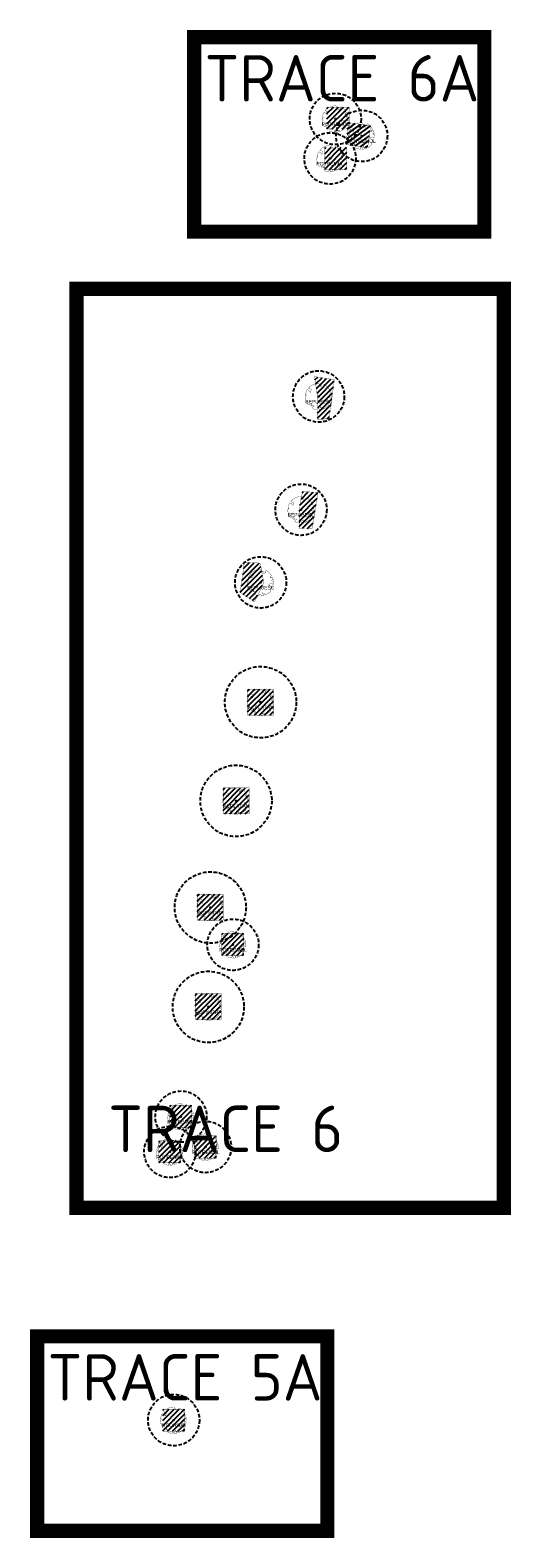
# Model space of a CAD drawing. Header units: metres. Extents: x 125971 to 135882, y 397879 to 402194.
# Tile 4 of 13: x 126200 to 126369, y 399383 to 399911. Entities that reach past the tile are written whole.
import ezdxf
from ezdxf.enums import TextEntityAlignment as Align

# ---------------------------------------------------------------- set-up
doc = ezdxf.new("R2010")
doc.units = ezdxf.units.M
doc.linetypes.add('DASHED', pattern=[0.75, 0.5, -0.25])
doc.linetypes.add('HIDDEN', pattern=[0.375, 0.25, -0.125])
for name, color, linetype in [('01-XX-XX-VIEWPORTS', 10, 'DASHED'), ('03_INR_BOMEN_GROOT', 74, 'Continuous'), ('03_INR_BOMEN_GROOT @ 1', 74, 'Continuous'), ('03_INR_BOMEN_GROOT_TEKST', 7, 'Continuous'), ('N-GV-GR-BOOMSPIELGEL-ACPLATAN', 83, 'Continuous'), ('N-GV-GR-BOOMSPIELGEL-BEPUBESC', 83, 'Continuous'), ('N-GV-GR-BOOMSPIELGEL-POPNIGRA', 83, 'Continuous'), ('N-GV-GR-BOOMSPIELGEL-POTREMUL', 83, 'Continuous'), ('N-GV-GR-BOOMSPIELGEL-TICORDAT', 83, 'Continuous'), ('N-GV-GR-GROEIPLAATS BOMEN', 32, 'Continuous'), ('N-GV-GR-GROEIPLAATS BOMEN-A', 32, 'Continuous')]:
    doc.layers.add(name, color=color, linetype=linetype)
doc.styles.add('M_1_1000_PS_2.5MM', font='arial.ttf', dxfattribs={"height": 2.5})
doc.styles.add('NLCS-ISO-M200-T25', font='NLCS-ISO.ttf', dxfattribs={"height": 0.5})

# ---------------------------------------------------------------- blocks, each defined once
blk = doc.blocks.new('INR_BOMEN_GROOT')
at = {"layer": '03_INR_BOMEN_GROOT', "const_width": 0.2}
blk.add_lwpolyline([(-0.8, -8.6), (-0.8, -8.6), (-0.8, -8.7), (-0.8, -8.7), (-0.9, -8.7), (-0.9, -8.7), (-0.9, -8.7), (-0.9, -8.7), (-0.9, -8.7), (-0.9, -8.8), (-0.9, -8.8), (-0.9, -8.8), (-0.9, -8.8), (-0.9, -8.9), (-0.9, -8.9), (-0.9, -9), (-0.9, -9.2, -0.52938), (-1, -9.3, -0.087139), (-4.1, -8.5, -0.372341), (-4.2, -8.2), (-4.3, -7.5), (-4, -7.2), (-3.6, -7.3), (-3.2, -7), (-3.4, -6.6), (-3.8, -6.5), (-5, -6.7), (-5.2, -6.6), (-5.2, -6.3), (-4.9, -6.2), (-4.7, -5.4), (-5, -4.9), (-5.8, -6.1, -0.504641), (-6.2, -5.7, 0.331948), (-6.5, -5.3, 0.282008), (-7.3, -5.5), (-7.2, -5.5, -0.512156), (-7.6, -5.5, -0.16076), (-9.3, 0.1), (-9.1, 0.3), (-9.1, 0.5), (-8.9, 0.6), (-8.9, 0.8), (-8.6, 0.7), (-8.5, 0.9), (-8.9, 1.2), (-9, 1.3), (-9.2, 1.1, -0.106371), (-7.9, 4.8), (-6.8, 4), (-6.6, 4.2), (-6.4, 3.6), (-6, 3.1), (-5.5, 3.1), (-5.5, 3.6), (-5.2, 4.9), (-5.2, 5.1), (-5.5, 5.2), (-7.2, 5.8, -0.236298), (0.4, 9.2, 0.159625), (0.6, 8.7, 0.350802), (0.6, 8.3, -0.504641), (1.1, 8), (1, 7.6), (1.2, 7.2), (1.5, 7.3), (1.5, 7.6), (1.7, 7.7), (2, 7.5), (2.2, 6.4), (2.4, 6.2), (2.8, 6.2), (2.9, 6.7), (3.1, 6.8), (3.2, 7.2), (3.7, 6.9, 0.733583), (3.5, 7.3, -0.861625), (3.4, 7.5, 0.279978), (3.7, 8), (3.7, 8.1, -0.827056), (4, 8.4, -0.116774), (7.6, 4.7), (7.5, 4.7), (7.5, 4.6), (7.4, 4.6), (7.4, 4.6), (7.4, 4.6), (7.3, 4.6), (7.3, 4.5), (6.9, 4), (6.9, 4), (6.9, 4), (6.9, 3.9), (6.9, 3.9), (6.9, 3.9), (6.8, 3.9), (6.8, 3.9), (6.8, 3.8), (6.8, 3.8), (6.8, 3.8), (6.8, 3.8), (6.8, 3.7), (6.8, 3.7), (6.7, 3.7), (6.7, 3.6), (6.7, 3.6), (6.7, 3.6), (6.7, 3.6), (6.7, 3.5), (6.7, 3.5), (6.7, 3.5), (6.7, 3.5), (6.7, 3.4), (6.7, 3.4), (6.7, 3.4), (6.7, 3.4), (6.8, 3.4), (6.8, 3.4), (6.8, 3.4), (6.8, 3.4), (6.8, 3.4), (6.9, 3.4), (6.9, 3.4), (6.9, 3.4), (6.9, 3.4), (7, 3.4), (7, 3.3), (7, 3.3), (7, 3.3), (7, 3.3), (7.1, 3.3), (7.1, 3.2), (7.1, 3.2), (7.1, 3.2), (7.6, 3.7), (7.6, 3.7), (7.6, 3.7), (7.6, 3.6), (7.7, 3.6), (7.7, 3.6), (7.7, 3.5), (7.8, 3.5), (7.8, 3.5), (7.9, 3.5), (8, 3.6), (8.2, 3.6, -0.040997), (8.8, 1.9), (8.4, 1.9), (8.2, 2.1), (8, 2), (7.8, 1.7), (8, 1.4), (7.9, 1), (8.3, 1), (8.5, 0.8), (8.9, 1.1, -0.05814), (9.1, -1.5), (8.9, -1.5), (7.9, -0.7), (7.4, -0.8), (5.7, -1.3), (5.6, -1.8), (6.2, -2.1), (6.3, -2.3), (7.5, -2.9), (7.6, -3.2), (8, -3.6), (8.1, -3.9), (7.9, -4.3), (7.2, -4.4), (6.7, -4.8), (6.7, -5.2), (7, -5.6), (6.9, -5.8), (7.1, -6.1, -0.13428), (3, -8.8, -0.541727), (2.9, -8.7), (2.9, -8.5), (2.9, -8.3), (2.9, -8.2), (2.9, -8.2), (2.8, -8.1), (2.8, -8.1), (2.8, -8), (2.7, -8), (2.7, -8), (2.6, -7.9), (2.6, -7.9), (2.6, -7.9), (2.6, -7.9), (2.5, -7.8), (2.5, -7.8), (2.5, -7.8), (2.4, -7.8), (2.4, -7.8), (2.4, -7.8), (2.3, -7.9), (2.3, -7.9), (2.3, -7.9), (2.2, -7.9), (2.2, -7.9), (2.1, -7.9), (2.1, -7.9), (2.1, -8), (2, -8), (2, -8), (1.9, -8), (1.9, -8), (1.9, -8), (1.9, -8), (1.8, -8), (1.8, -8.1), (1.8, -8.1), (1.8, -7.9), (1.7, -7.9), (1.5, -7.5), (1.1, -7.3), (1.7, -8.2), (1.7, -8.3), (1.7, -8.3), (1.7, -8.3), (1.7, -8.4), (1.7, -8.4), (1.7, -8.4), (1.7, -8.4), (1.7, -8.5), (1.8, -8.5), (1.8, -8.5), (1.9, -8.6), (1.9, -8.6), (2, -8.7), (2, -8.8), (2.2, -9, -0.543104), (2.1, -9.1, -0.046766), (0.4, -9.4, -0.385168), (0.3, -9.3), (0.3, -8.9), (0.3, -8.8), (0.2, -8.7), (0.2, -8.7), (0.2, -8.7), (0.1, -8.6), (0.1, -8.6), (0.1, -8.6), (0, -8.6), (0, -8.6), (0, -8.6), (-0.1, -8.6), (-0.1, -8.6), (-0.1, -8.6), (-0.2, -8.6), (-0.2, -8.6), (-0.2, -8.5), (-0.3, -8.5), (-0.3, -8.5), (-0.3, -8.5), (-0.3, -8.5), (-0.4, -8.5), (-0.4, -8.5), (-0.4, -8.4), (-0.4, -8.4), (-0.4, -8.4), (-0.4, -8.4), (-0.4, -8.4), (-0.4, -8.4), (-0.5, -8.4), (-0.5, -8.3), (-0.5, -8.3), (-0.5, -8.3), (-0.5, -8.3), (-0.5, -8.3), (-0.5, -8.4), (-0.6, -8.4), (-0.6, -8.4), (-0.6, -8.4), (-0.6, -8.4), (-0.7, -8.4), (-0.7, -8.5), (-0.7, -8.5), (-0.7, -8.5), (-0.7, -8.5), (-0.8, -8.6), (-0.8, -8.6)], format="xyb", close=True, dxfattribs=at)
at = {"layer": '03_INR_BOMEN_GROOT', "color": 7}
blk.add_circle((0, 0), 0.274, dxfattribs=at)
at = {"layer": '03_INR_BOMEN_GROOT_TEKST', "style": 'M_1_1000_PS_2.5MM'}
blk.add_attdef('ES', text='', height=2.5, dxfattribs=at).set_placement((0.1, -4.9), align=Align.CENTER)

msp = doc.modelspace()

# ---------------------------------------------------------------- hatches: boundary and pattern name
at = {"layer": 'N-GV-GR-GROEIPLAATS BOMEN-A', "linetype": 'HIDDEN', "ltscale": 2000}
h = msp.add_hatch(dxfattribs=at)
h.set_pattern_fill('ANSI31', color=256, scale=0.4)
h.set_pattern_definition([(45, (-457.905, 1898.2062), (-0.898025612, 0.898025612), [])])
h.paths.add_polyline_path([(126304.31, 399876.61), (126312.06, 399876.61), (126312.06, 399884.36), (126304.31, 399884.36)])
h = msp.add_hatch(dxfattribs=at)
h.set_pattern_fill('ANSI31', color=256, scale=0.4, angle=-8.602)
h.set_pattern_definition([(36.39804032, (-58550.7231, 25329.3575), (-0.753607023, 1.0222408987), [])])
h.paths.add_polyline_path([(126310.88, 399871.29), (126318.54, 399870.13), (126319.7, 399877.79), (126312.04, 399878.95)])
h = msp.add_hatch(dxfattribs=at)
h.set_pattern_fill('ANSI31', color=256, scale=0.4)
h.set_pattern_definition([(45, (-458.7137, 1884.1423), (-0.898025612, 0.898025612), [])])
h.paths.add_polyline_path([(126303.51, 399862.55), (126311.26, 399862.55), (126311.26, 399870.3), (126303.51, 399870.3)])
h = msp.add_hatch(dxfattribs=at)
h.set_pattern_fill('ANSI31', color=256, scale=0.4)
h.set_pattern_definition([(45, (-464.6969, 1800.522), (-0.898025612, 0.898025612), [])])
h.paths.add_polyline_path([(126300.96, 399774.97), (126305.07, 399775.14), (126306.91, 399788.81), (126299.87, 399789.95), (126301.13, 399782.34)])
h = msp.add_hatch(dxfattribs=at)
h.set_pattern_fill('ANSI31', color=256, scale=0.4)
h.set_pattern_definition([(45, (-470.8873, 1760.9682), (-0.898025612, 0.898025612), [])])
h.paths.add_polyline_path([(126294.54, 399736.79), (126299.15, 399736.62), (126301.2, 399749.23), (126295.73, 399749.67), (126294.53, 399743.23)])
h = msp.add_hatch(dxfattribs=at)
h.set_pattern_fill('ANSI31', color=256, scale=0.4)
h.set_pattern_definition([(45, (-485.0519, 1735.474), (-0.898025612, 0.898025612), [])])
h.paths.add_polyline_path([(126273.88, 399714.28), (126278.86, 399710.93), (126282.16, 399717.64), (126280.88, 399724.52), (126275.32, 399724.81)])
h = msp.add_hatch(dxfattribs=at)
h.set_pattern_fill('ANSI31', color=256, scale=0.4)
h.set_pattern_definition([(45, (-484.5692, 1675.3167), (-0.898025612, 0.898025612), [])])
h.paths.add_polyline_path([(126276.44, 399671.18), (126285.57, 399671.18), (126285.57, 399680.31), (126276.44, 399680.31)])
h = msp.add_hatch(dxfattribs=at)
h.set_pattern_fill('ANSI31', color=256, scale=0.4)
h.set_pattern_definition([(45, (-493.1593, 1640.7179), (-0.898025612, 0.898025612), [])])
h.paths.add_polyline_path([(126267.85, 399636.59), (126276.98, 399636.59), (126276.98, 399645.72), (126267.85, 399645.72)])
h = msp.add_hatch(dxfattribs=at)
h.set_pattern_fill('ANSI31', color=256, scale=0.4)
h.set_pattern_definition([(45, (-502.2202, 1603.4713), (-0.898025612, 0.898025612), [])])
h.paths.add_polyline_path([(126258.79, 399599.34), (126267.92, 399599.34), (126267.92, 399608.47), (126258.79, 399608.47)])
h = msp.add_hatch(dxfattribs=at)
h.set_pattern_fill('ANSI31', color=256, scale=0.4)
h.set_pattern_definition([(45, (-494.7982, 1608.5677), (-0.898025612, 0.898025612), [])])
h.paths.add_polyline_path([(126267.42, 399586.97), (126275.17, 399586.97), (126275.17, 399594.72), (126267.42, 399594.72)])
h = msp.add_hatch(dxfattribs=at)
h.set_pattern_fill('ANSI31', color=256, scale=0.4)
h.set_pattern_definition([(45, (-502.932, 1568.6074), (-0.898025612, 0.898025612), [])])
h.paths.add_polyline_path([(126258.08, 399564.48), (126267.21, 399564.48), (126267.21, 399573.61), (126258.08, 399573.61)])
h = msp.add_hatch(dxfattribs=at)
h.set_pattern_fill('ANSI31', color=256, scale=0.4)
h.set_pattern_definition([(45, (-513.042, 1548.281), (-0.898025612, 0.898025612), [])])
h.paths.add_polyline_path([(126249.18, 399526.68), (126256.93, 399526.68), (126256.93, 399534.43), (126249.18, 399534.43)])
h = msp.add_hatch(dxfattribs=at)
h.set_pattern_fill('ANSI31', color=256, scale=0.4)
h.set_pattern_definition([(45, (-504.3983, 1537.5113), (-0.898025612, 0.898025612), [])])
h.paths.add_polyline_path([(126257.82, 399515.91), (126265.57, 399515.91), (126265.57, 399523.66), (126257.82, 399523.66)])
h = msp.add_hatch(dxfattribs=at)
h.set_pattern_fill('ANSI31', color=256, scale=0.4)
h.set_pattern_definition([(45, (-516.9112, 1535.8032), (-0.898025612, 0.898025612), [])])
h.paths.add_polyline_path([(126245.31, 399514.21), (126253.06, 399514.21), (126253.06, 399521.96), (126245.31, 399521.96)])
h = msp.add_hatch(dxfattribs=at)
h.set_pattern_fill('ANSI31', color=256, scale=0.4)
h.set_pattern_definition([(45, (-515.553, 1441.7524), (-0.898025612, 0.898025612), [])])
h.paths.add_polyline_path([(126246.67, 399420.16), (126254.42, 399420.16), (126254.42, 399427.91), (126246.67, 399427.91)])

# ---------------------------------------------------------------- linework, layer by layer
at = {"layer": '01-XX-XX-VIEWPORTS', "ltscale": 100, "const_width": 5}
for points in [[(126257.75, 399908.88), (126359.52, 399908.88), (126359.52, 399840.73), (126257.75, 399840.73)], [(126216.42, 399820.71), (126366.32, 399820.71), (126366.32, 399498.45), (126216.42, 399498.45)], [(126202.67, 399453.41), (126304.44, 399453.41), (126304.44, 399385.25), (126202.67, 399385.25)]]:
    msp.add_lwpolyline(points, close=True, dxfattribs=at)
at = {"layer": 'N-GV-GR-BOOMSPIELGEL-ACPLATAN', "linetype": 'HIDDEN', "ltscale": 5}
for centre in [(126281.01, 399675.75), (126272.42, 399641.15)]:
    msp.add_circle(centre, 12.5, dxfattribs=at)
at = {"layer": 'N-GV-GR-BOOMSPIELGEL-BEPUBESC', "linetype": 'HIDDEN', "ltscale": 5}
for centre in [(126301.38, 399782.94), (126295.21, 399743.25), (126281.04, 399717.75)]:
    msp.add_circle(centre, 9, dxfattribs=at)
at = {"layer": 'N-GV-GR-BOOMSPIELGEL-POPNIGRA', "linetype": 'HIDDEN', "ltscale": 5}
for centre in [(126263.4, 399603.77), (126262.69, 399568.91)]:
    msp.add_circle(centre, 12.5, dxfattribs=at)
at = {"layer": 'N-GV-GR-BOOMSPIELGEL-POTREMUL', "linetype": 'HIDDEN', "ltscale": 5}
for centre in [(126307.26, 399880.24), (126316.49, 399874.31), (126305.39, 399866.4), (126271.33, 399590.71), (126253.09, 399530.43), (126261.7, 399519.79), (126249.18, 399518.08)]:
    msp.add_circle(centre, 9, dxfattribs=at)
at = {"layer": 'N-GV-GR-BOOMSPIELGEL-TICORDAT', "linetype": 'HIDDEN', "ltscale": 5}
msp.add_circle((126250.54, 399424.03), 9, dxfattribs=at)
at = {"layer": 'N-GV-GR-GROEIPLAATS BOMEN', "linetype": 'HIDDEN', "ltscale": 2000, "const_width": 0.1}
for points in [[(126304.31, 399876.61), (126312.06, 399876.61), (126312.06, 399884.36), (126304.31, 399884.36)], [(126310.88, 399871.29), (126318.54, 399870.13), (126319.7, 399877.79), (126312.04, 399878.95)], [(126303.51, 399862.55), (126311.26, 399862.55), (126311.26, 399870.3), (126303.51, 399870.3)], [(126300.96, 399774.97), (126305.07, 399775.14), (126306.91, 399788.81), (126299.87, 399789.95), (126301.13, 399782.34)], [(126294.54, 399736.79), (126299.15, 399736.62), (126301.2, 399749.23), (126295.73, 399749.67), (126294.53, 399743.23)], [(126273.88, 399714.28), (126278.86, 399710.93), (126282.16, 399717.64), (126280.88, 399724.52), (126275.32, 399724.81)], [(126276.44, 399671.18), (126285.57, 399671.18), (126285.57, 399680.31), (126276.44, 399680.31)], [(126267.85, 399636.59), (126276.98, 399636.59), (126276.98, 399645.72), (126267.85, 399645.72)], [(126258.79, 399599.34), (126267.92, 399599.34), (126267.92, 399608.47), (126258.79, 399608.47)], [(126267.42, 399586.97), (126275.17, 399586.97), (126275.17, 399594.72), (126267.42, 399594.72)], [(126258.08, 399564.48), (126267.21, 399564.48), (126267.21, 399573.61), (126258.08, 399573.61)], [(126249.18, 399526.68), (126256.93, 399526.68), (126256.93, 399534.43), (126249.18, 399534.43)], [(126257.82, 399515.91), (126265.57, 399515.91), (126265.57, 399523.66), (126257.82, 399523.66)], [(126245.31, 399514.21), (126253.06, 399514.21), (126253.06, 399521.96), (126245.31, 399521.96)], [(126246.67, 399420.16), (126254.42, 399420.16), (126254.42, 399427.91), (126246.67, 399427.91)]]:
    msp.add_lwpolyline(points, close=True, dxfattribs=at)

# ---------------------------------------------------------------- block references
at = {"layer": '03_INR_BOMEN_GROOT @ 1', "xscale": 0.5, "yscale": 0.5, "zscale": 0.5}
for p, values in [((126307.26, 399880.24), {'ES': 'POTREMUL'}), ((126316.49, 399874.31), {'ES': 'POTREMUL'}), ((126305.39, 399866.4), {'ES': 'POTREMUL'}), ((126301.38, 399782.94), {'ES': 'BEPUBESC'}), ((126295.21, 399743.25), {'ES': 'BEPUBESC'}), ((126281.04, 399717.75), {'ES': 'BEPUBESC'}), ((126281.01, 399675.75), {'ES': 'ACPLATAN'}), ((126272.42, 399641.15), {'ES': 'ACPLATAN'}), ((126263.4, 399603.77), {'ES': 'POPNIGRA'}), ((126271.33, 399590.71), {'ES': 'POTREMUL'}), ((126262.69, 399568.91), {'ES': 'POPNIGRA'}), ((126253.09, 399530.43), {'ES': 'POTREMUL'}), ((126249.18, 399518.08), {'ES': 'POTREMUL'}), ((126261.7, 399519.79), {'ES': 'POTREMUL'}), ((126250.54, 399424.03), {'ES': 'TICORDAT'})]:
    msp.add_blockref('INR_BOMEN_GROOT', p, dxfattribs=at).add_auto_attribs(values)

# ---------------------------------------------------------------- texts
at = {"layer": '01-XX-XX-VIEWPORTS', "char_height": 16.283, "attachment_point": 1, "style": 'NLCS-ISO-M200-T25'}
for s, insert in [('TRACE 6A', (126261.35, 399902.65)), ('TRACE 6', (126227.53, 399534.31)), ('TRACE 5A', (126206.27, 399447.17))]:
    msp.add_mtext_dynamic_manual_height_columns(s, width=108.2309, gutter_width=81.41, heights=[0], dxfattribs=dict(at, insert=insert))

doc.saveas('drawing.dxf')
